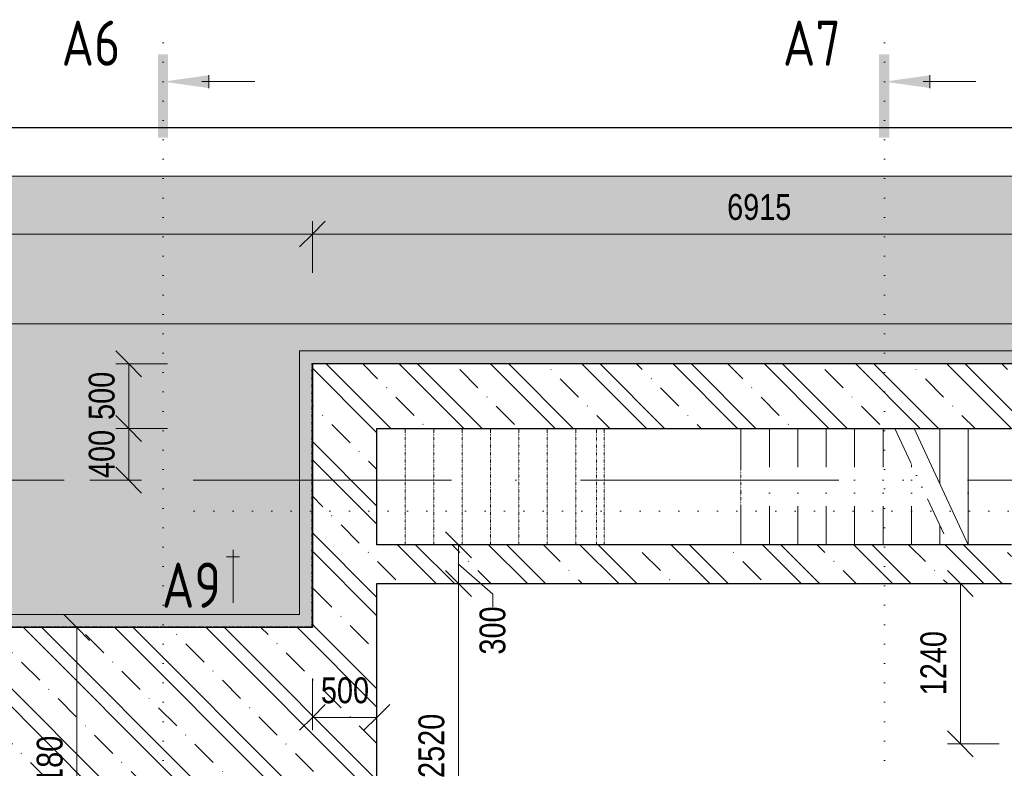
# Model space of a CAD drawing. Header units: millimetres. Extents: x 75701 to 402820, y 135 to 33652.
# Tile 50 of 52: x 384437 to 392063, y 26260 to 32054. Entities that reach past the tile are written whole.
import ezdxf

# ---------------------------------------------------------------- set-up
doc = ezdxf.new("R2010")
doc.units = ezdxf.units.MM
for name, pattern in [('A_CARA_07', [7, 5, -2]), ('A_CARA_15', [7.6, 5, -1.3, 0, -1.3]), ('B_CARA_12', [2.6, 1, -0.8, 0, -0.8]), ('Tečkovaná 1_5mm', [150, 0, -150]), ('Čerch_ se dvěma tečkami 3mm', [600, 300, -100, 0, -100, 0, -100]), ('Čerchovaná 20mm', [3000, 2000, -500, 0, -500])]:
    doc.linetypes.add(name, pattern=pattern)
for name, color, linetype, lineweight in [('CA_KOTY', 3, 'Continuous', 9), ('CA_KOTY-100', 3, 'Continuous', 9), ('CA_OSY', 5, 'A_CARA_15', 9), ('CA_PODLAHA25', 7, 'Continuous', 13), ('CA_POHHRA25', 7, 'Continuous', 13), ('CA_REZY', 1, 'Continuous', 25), ('CA_REZYZNACKY', 1, 'Continuous', 9), ('CA_SRAFY', 9, 'Continuous', 25), ('CA_ZAKLADY25', 7, 'Continuous', 13), ('Terénní útvar', 7, 'Continuous', 13)]:
    doc.layers.add(name, color=color, linetype=linetype, lineweight=lineweight)
doc.styles.add('Arial_2', font='arial.ttf', dxfattribs={"width": 0.8, "height": 200})
doc.styles.add('ISOCPEUR_B', font='txt', dxfattribs={"width": 0.8, "height": 350})
doc.dimstyles.new('HP_Přímá_-_2_mm_Ariel_1-100', dxfattribs={"dimscale": 304.8, "dimtxt": 204.05188, "dimasz": 0.656168, "dimexe": 0.328084, "dimexo": 0.0625, "dimgap": 0.164042, "dimtad": 1, "dimdec": 0, "dimzin": 0, "dimdsep": 46, "dimtxsty": 'Arial_2', "dimblk1": 'OBLIQUE', "dimblk2": 'OBLIQUE', "dimsah": 1, "dimcen": 0.09, "dimazin": 0, "dimtfac": 1, "dimtdec": 4, "dimtix": 1, "dimtmove": 0, "dimatfit": 3, "dimfxl": 0.984252, "dimfxlon": 1, "dimtvp": 1, "dimtolj": 1, "dimtzin": 0, "dimarcsym": 2})
doc.dimstyles.new('HP_Přímá_-_2_mm_Ariel_1-100_1', dxfattribs={"dimscale": 304.8, "dimtxt": 204.05188, "dimasz": 0.656168, "dimexe": 0.328084, "dimexo": 0.0625, "dimgap": 0.164042, "dimtad": 1, "dimdec": 0, "dimzin": 0, "dimdsep": 46, "dimtxsty": 'Arial_2', "dimblk1": 'OBLIQUE', "dimblk2": 'OBLIQUE', "dimsah": 1, "dimcen": 0.09, "dimazin": 0, "dimtfac": 1, "dimtdec": 4, "dimtix": 1, "dimtmove": 1, "dimatfit": 3, "dimfxl": 0.984252, "dimfxlon": 1, "dimtvp": 1, "dimtolj": 1, "dimtzin": 0, "dimarcsym": 2})
pattern_1 = [(135, (244938.9, 0), (-353.5534, -353.5534), []), (135, (245080.3, 0), (-353.5534, -353.5534), []), (135, (245363.14, 0), (-494.9747, -212.132), [200, -100, 3.353, -96.647])]

# ---------------------------------------------------------------- blocks, each defined once
blk = doc.blocks.new('Monolitické schodiště - ___-2784829-PŮDORYS ZÁKLADŮ PECE V ÚROVNI -3_400')
at = {"layer": 'CA_POHHRA25', "linetype": 'B_CARA_12'}
for p, q in [((142485, 28889.9), (142265, 28889.9)), ((142265, 28889.9), (142265, 27989.9)), ((142485, 28889.9), (142265, 28889.9)), ((142265, 28889.9), (142265, 27989.9)), ((142705, 28889.9), (142485, 28889.9)), ((142485, 28889.9), (142485, 27989.9)), ((142705, 28889.9), (142485, 28889.9)), ((142485, 27989.9), (142485, 28889.9)), ((142925, 28889.9), (142705, 28889.9)), ((142705, 28889.9), (142705, 27989.9)), ((142925, 28889.9), (142705, 28889.9)), ((142705, 27989.9), (142705, 28889.9)), ((143145, 28889.9), (142925, 28889.9)), ((142925, 28889.9), (142925, 27989.9)), ((143145, 28889.9), (142925, 28889.9)), ((142925, 27989.9), (142925, 28889.9)), ((143365, 28889.9), (143145, 28889.9)), ((143145, 28889.9), (143145, 27989.9)), ((143365, 28889.9), (143145, 28889.9)), ((143145, 27989.9), (143145, 28889.9)), ((143585, 28889.9), (143365, 28889.9)), ((143365, 28889.9), (143365, 27989.9)), ((143585, 28889.9), (143365, 28889.9)), ((143365, 27989.9), (143365, 28889.9)), ((143805, 28889.9), (143585, 28889.9)), ((143585, 28889.9), (143585, 27989.9)), ((143805, 28889.9), (143585, 28889.9)), ((143585, 27989.9), (143585, 28889.9)), ((143967.1, 28889.9), (143805, 28889.9)), ((143805, 28889.9), (143805, 27989.9)), ((143967.1, 28889.9), (143805, 28889.9)), ((143805, 27989.9), (143805, 28889.9)), ((143967.1, 27989.9), (143967.1, 28889.9)), ((144025, 28889.9), (143967.1, 28889.9)), ((143967.1, 28889.9), (144025, 28889.9)), ((145085, 28889.9), (144025, 28889.9)), ((144025, 28889.9), (144025, 27989.9)), ((145085, 28889.9), (144025, 28889.9)), ((144025, 27989.9), (144025, 28889.9)), ((145085, 27989.9), (145085, 28889.9)), ((145085, 27989.9), (145085, 28889.9)), ((142265, 27989.9), (142485, 27989.9)), ((142265, 27989.9), (142485, 27989.9)), ((142485, 27989.9), (142705, 27989.9)), ((142485, 27989.9), (142705, 27989.9)), ((142705, 27989.9), (142925, 27989.9)), ((142705, 27989.9), (142925, 27989.9)), ((142925, 27989.9), (143145, 27989.9)), ((142925, 27989.9), (143145, 27989.9)), ((143145, 27989.9), (143365, 27989.9)), ((143145, 27989.9), (143365, 27989.9)), ((143365, 27989.9), (143585, 27989.9)), ((143365, 27989.9), (143585, 27989.9)), ((143585, 27989.9), (143805, 27989.9)), ((143585, 27989.9), (143805, 27989.9)), ((143805, 27989.9), (143967.1, 27989.9)), ((143805, 27989.9), (143967.1, 27989.9)), ((143967.1, 27989.9), (144025, 27989.9)), ((144025, 27989.9), (143967.1, 27989.9)), ((144025, 27989.9), (145085, 27989.9)), ((144025, 27989.9), (145085, 27989.9))]:
    blk.add_line(p, q, dxfattribs=at)
blk = doc.blocks.new('Řez - Номер узла_ спереди-2820152-PŮDORYS ZÁKLADŮ PECE V ÚROVNI -3_400')
at = {"layer": 'CA_REZYZNACKY'}
for points in [[(7.329, 0.404), (7.329, -0.394), (0.873, -0.394), (0.873, 0.404)], [(3.497, -3.533), (2.503, -3.533), (3, 0)]]:
    blk.add_hatch(color=256, dxfattribs=at).paths.add_polyline_path(points)
for p, q in [((3, -3), (3, -7.096)), ((2.503, -3.533), (3.497, -3.533))]:
    blk.add_line(p, q, dxfattribs=at)
blk = doc.blocks.new('DIMBLOCK113-PŮDORYS ZÁKLADŮ PECE V ÚROVNI -3_400')
at = {"layer": 'CA_KOTY-100'}
for p, q in [((384878.9, 27349.9), (384778.9, 27449.9)), ((384878.9, 27349.9), (384778.9, 27349.9)), ((384878.9, 27349.9), (384878.9, 25169.9)), ((384878.9, 27349.9), (384978.9, 27249.9)), ((384878.9, 27349.9), (385178.9, 27349.9)), ((384878.9, 25169.9), (384778.9, 25269.9)), ((384878.9, 25169.9), (384778.9, 25169.9)), ((384878.9, 25169.9), (384978.9, 25069.9)), ((384878.9, 25169.9), (385178.9, 25169.9))]:
    blk.add_line(p, q, dxfattribs=at)
at = {"layer": 'CA_KOTY-100', "color": 0, "insert": (384569.2, 26015.1), "char_height": 200, "width": 587.669, "attachment_point": 1, "rotation": 90, "line_spacing_factor": 0.941778, "style": 'Arial_2'}
blk.add_mtext('2180', dxfattribs=at)
blk = doc.blocks.new('_Oblique')
at = {"color": 0, "linetype": 'ByBlock', "lineweight": -2}
blk.add_line((-0.5, -0.5), (0.5, 0.5), dxfattribs=at)
blk = doc.blocks.new('DIMBLOCK121-PŮDORYS ZÁKLADŮ PECE V ÚROVNI -3_400')
at = {"layer": 'CA_KOTY-100'}
for p, q in [((385281.6, 28889.9), (385181.6, 28989.9)), ((385281.6, 28889.9), (385181.6, 28889.9)), ((385281.6, 28489.9), (385281.6, 28889.9)), ((385281.6, 28889.9), (385381.6, 28789.9)), ((385281.6, 28889.9), (385581.6, 28889.9)), ((385281.6, 28489.9), (385181.6, 28589.9)), ((385281.6, 28489.9), (384981.6, 28489.9)), ((385281.6, 28489.9), (385381.6, 28389.9)), ((385281.6, 28489.9), (385381.6, 28489.9))]:
    blk.add_line(p, q, dxfattribs=at)
at = {"layer": 'CA_KOTY-100', "color": 0, "insert": (384972, 28506.2), "char_height": 200, "width": 440.752, "attachment_point": 1, "rotation": 90, "line_spacing_factor": 0.941778, "style": 'Arial_2'}
blk.add_mtext('400', dxfattribs=at)
blk = doc.blocks.new('DIMBLOCK122-PŮDORYS ZÁKLADŮ PECE V ÚROVNI -3_400')
at = {"layer": 'CA_KOTY-100'}
for p, q in [((385281.6, 29389.9), (385181.6, 29489.9)), ((385281.6, 29389.9), (385181.6, 29389.9)), ((385281.6, 28889.9), (385281.6, 29389.9)), ((385281.6, 29389.9), (385381.6, 29289.9)), ((385281.6, 29389.9), (385581.6, 29389.9)), ((385281.6, 28889.9), (385181.6, 28989.9)), ((385281.6, 28889.9), (385181.6, 28889.9)), ((385281.6, 28889.9), (385381.6, 28789.9)), ((385281.6, 28889.9), (385581.6, 28889.9))]:
    blk.add_line(p, q, dxfattribs=at)
at = {"layer": 'CA_KOTY-100', "color": 0, "insert": (384972, 28956.3), "char_height": 200, "width": 440.752, "attachment_point": 1, "rotation": 90, "line_spacing_factor": 0.941778, "style": 'Arial_2'}
blk.add_mtext('500', dxfattribs=at)
blk = doc.blocks.new('DIMBLOCK130-PŮDORYS ZÁKLADŮ PECE V ÚROVNI -3_400')
at = {"layer": 'CA_KOTY-100'}
for p, q in [((381108.9, 30394.7), (381208.9, 30494.7)), ((381108.9, 30394.7), (381108.9, 30494.7)), ((386703.9, 30394.7), (386803.9, 30494.7)), ((386703.9, 30394.7), (386703.9, 30494.7)), ((381108.9, 30394.7), (381008.9, 30294.7)), ((381108.9, 30394.7), (386703.9, 30394.7)), ((381108.9, 30394.7), (381108.9, 30094.7)), ((386703.9, 30394.7), (386603.9, 30294.7)), ((386703.9, 30394.7), (386703.9, 30094.7))]:
    blk.add_line(p, q, dxfattribs=at)
at = {"layer": 'CA_KOTY-100', "color": 0, "insert": (383661.6, 30704.3), "char_height": 200, "width": 587.669, "attachment_point": 1, "line_spacing_factor": 0.941778, "style": 'Arial_2'}
blk.add_mtext('5595', dxfattribs=at)
blk = doc.blocks.new('DIMBLOCK131-PŮDORYS ZÁKLADŮ PECE V ÚROVNI -3_400')
at = {"layer": 'CA_KOTY-100'}
for p, q in [((386703.9, 30394.7), (386803.9, 30494.7)), ((386703.9, 30394.7), (386703.9, 30494.7)), ((393618.9, 30394.7), (393718.9, 30494.7)), ((393618.9, 30394.7), (393618.9, 30494.7)), ((386703.9, 30394.7), (386603.9, 30294.7)), ((386703.9, 30394.7), (393618.9, 30394.7)), ((386703.9, 30394.7), (386703.9, 30094.7)), ((393618.9, 30394.7), (393518.9, 30294.7)), ((393618.9, 30394.7), (393618.9, 30094.7))]:
    blk.add_line(p, q, dxfattribs=at)
at = {"layer": 'CA_KOTY-100', "color": 0, "insert": (389916.6, 30704.3), "char_height": 200, "width": 587.669, "attachment_point": 1, "line_spacing_factor": 0.941778, "style": 'Arial_2'}
blk.add_mtext('6915', dxfattribs=at)
blk = doc.blocks.new('DIMBLOCK133-PŮDORYS ZÁKLADŮ PECE V ÚROVNI -3_400')
at = {"layer": 'CA_KOTY-100'}
for p, q in [((386703.9, 26654.1), (386703.9, 26954.1)), ((387203.9, 26654.1), (387203.9, 26954.1)), ((386703.9, 26654.1), (386803.9, 26754.1)), ((387203.9, 26654.1), (387303.9, 26754.1)), ((386703.9, 26654.1), (386603.9, 26554.1)), ((386703.9, 26654.1), (387203.9, 26654.1)), ((386703.9, 26654.1), (386703.9, 26554.1)), ((387203.9, 26654.1), (387103.9, 26554.1)), ((387203.9, 26654.1), (387203.9, 26554.1))]:
    blk.add_line(p, q, dxfattribs=at)
at = {"layer": 'CA_KOTY-100', "color": 0, "insert": (386770.3, 26963.7), "char_height": 200, "width": 440.752, "attachment_point": 1, "line_spacing_factor": 0.941778, "style": 'Arial_2'}
blk.add_mtext('500', dxfattribs=at)
blk = doc.blocks.new('DIMBLOCK202-PŮDORYS ZÁKLADŮ PECE V ÚROVNI -3_400')
at = {"layer": 'CA_KOTY-100'}
for p, q in [((391723.2, 27689.9), (391623.2, 27789.9)), ((391723.2, 27689.9), (391423.2, 27689.9)), ((391723.2, 26449.9), (391723.2, 27689.9)), ((391723.2, 27689.9), (391823.2, 27589.9)), ((391723.2, 27689.9), (391823.2, 27689.9)), ((391723.2, 26449.9), (391623.2, 26549.9)), ((391723.2, 26449.9), (391623.2, 26449.9)), ((391723.2, 26449.9), (391823.2, 26349.9)), ((391723.2, 26449.9), (392023.2, 26449.9))]:
    blk.add_line(p, q, dxfattribs=at)
at = {"layer": 'CA_KOTY-100', "color": 0, "insert": (391413.6, 26825.1), "char_height": 200, "width": 587.669, "attachment_point": 1, "rotation": 90, "line_spacing_factor": 0.941778, "style": 'Arial_2'}
blk.add_mtext('1240', dxfattribs=at)
blk = doc.blocks.new('DIMBLOCK203-PŮDORYS ZÁKLADŮ PECE V ÚROVNI -3_400')
at = {"layer": 'CA_KOTY-100'}
for p, q in [((387835.5, 27689.9), (387735.5, 27789.9)), ((387835.5, 27689.9), (387535.5, 27689.9)), ((387835.5, 25169.9), (387835.5, 27689.9)), ((387835.5, 27689.9), (387935.5, 27589.9)), ((387835.5, 27689.9), (387935.5, 27689.9)), ((387835.5, 25169.9), (387735.5, 25269.9)), ((387835.5, 25169.9), (387535.5, 25169.9)), ((387835.5, 25169.9), (387935.5, 25069.9)), ((387835.5, 25169.9), (387935.5, 25169.9))]:
    blk.add_line(p, q, dxfattribs=at)
at = {"layer": 'CA_KOTY-100', "color": 0, "insert": (387525.9, 26185.1), "char_height": 200, "width": 587.669, "attachment_point": 1, "rotation": 90, "line_spacing_factor": 0.941778, "style": 'Arial_2'}
blk.add_mtext('2520', dxfattribs=at)
blk = doc.blocks.new('DIMBLOCK204-PŮDORYS ZÁKLADŮ PECE V ÚROVNI -3_400')
at = {"layer": 'CA_KOTY-100'}
for p, q in [((387835.5, 27989.9), (387735.5, 28089.9)), ((387835.5, 27989.9), (387535.5, 27989.9)), ((387835.5, 27689.9), (387835.5, 27989.9)), ((387835.5, 27989.9), (387935.5, 27889.9)), ((387835.5, 27989.9), (387935.5, 27989.9)), ((388101.5, 27607.3), (387835.5, 27839.9)), ((387835.5, 27689.9), (387735.5, 27789.9)), ((387835.5, 27689.9), (387535.5, 27689.9)), ((387835.5, 27689.9), (387935.5, 27589.9)), ((387835.5, 27689.9), (387935.5, 27689.9)), ((388101.5, 27507.3), (388101.5, 27607.3))]:
    blk.add_line(p, q, dxfattribs=at)
at = {"layer": 'CA_KOTY-100', "color": 0, "insert": (387998.8, 27140.1), "char_height": 200, "width": 440.752, "attachment_point": 1, "rotation": 90, "line_spacing_factor": 0.941778, "style": 'Arial_2'}
blk.add_mtext('300', dxfattribs=at)

msp = doc.modelspace()

# ---------------------------------------------------------------- hatches: boundary and pattern name
at = {"layer": 'CA_POHHRA25', "lineweight": 9}
h = msp.add_hatch(dxfattribs=at)
h.set_pattern_fill('FP_8', color=256, style=0, pattern_type=2)
h.set_pattern_definition(pattern_1)
h.paths.add_polyline_path([(387203.9, 25169.9), (387203.9, 27349.9), (383908.9, 27349.9), (383908.9, 25169.9)])
at = {"layer": 'CA_SRAFY', "lineweight": 9}
h = msp.add_hatch(dxfattribs=at)
h.set_pattern_fill('FP_8', color=256, style=0, pattern_type=2)
h.set_pattern_definition(pattern_1)
h.paths.add_polyline_path([(393118.9, 28889.9), (393118.9, 29389.9), (386703.9, 29389.9), (386703.9, 28889.9), (391377.1, 28889.9)])
h = msp.add_hatch(dxfattribs=at)
h.set_pattern_fill('FP_8', color=256, style=0, pattern_type=2)
h.set_pattern_definition(pattern_1)
h.paths.add_polyline_path([(386703.9, 27349.9), (387203.9, 27349.9), (387203.9, 28889.9), (386703.9, 28889.9), (386703.9, 28587.3)])
h = msp.add_hatch(dxfattribs=at)
h.set_pattern_fill('FP_8', color=256, style=0, pattern_type=2)
h.set_pattern_definition(pattern_1)
h.paths.add_polyline_path([(393118.9, 27689.9), (393118.9, 27989.9), (392918.9, 27989.9), (392918.9, 27689.9)])
h.paths.add_polyline_path([(387398, 27689.9), (392118.9, 27689.9), (392118.9, 27989.9), (387203.9, 27989.9), (387203.9, 27689.9)])
at = {"layer": 'Terénní útvar', "lineweight": 9}
h = msp.add_hatch(dxfattribs=at)
h.set_pattern_fill('FP_15', color=50, style=0, pattern_type=2)
h.set_pattern_definition([(50, (244938.9, 0), (728.7365, -63.7558), [76.2, -838.2]), (355, (244938.9, 0), (-140.9716, 764.2276), [60.96, -670.56]), (100.451, (244999.6, -5.3), (587.77, 700.4668), [64.76, -712.36]), (46.184, (244938.9, 203.2), (1084.316, -168.171), [114.3, -1257.3]), (96.636, (245029.2, 189.2), (949.61, 989.71), [97.14, -1068.54]), (351.184, (244938.9, 203.2), (949.6206, 989.701), [91.44, -1005.84]), (21, (245040.5, 152.4), (606.4579, -409.0606), [76.2, -838.2]), (326, (245040.5, 152.4), (247.2083, 736.753), [60.96, -670.56]), (71.451, (245091, 118.3), (853.6683, 327.6855), [64.76, -712.36]), (37.5, (244938.88, 0), (12.3547, 338.2201), [33.528, -628.904, 33.528, -647.192, -673.1]), (37.5, (244938.88, 0), (12.3547, 338.2201), [-1343.152, 33.528, -639.572]), (7.5, (244938.88, 0), (267.2789, 400.7221), [33.528, -354.584, 33.528, -613.664, -256.54]), (7.5, (244938.88, 0), (267.2789, 400.7221), [-1035.304, 33.528, -223.012]), (327.5, (244712.3, 0), (542.36333, -22.91534), [33.528, -220.472, 33.528, -758.952, -1051.56]), (327.5, (244712.3, 0), (542.36333, -22.91534), [-1046.48, 33.528, -1018.032]), (317.5, (244610.7, 0), (592.517, 101.7071), [33.528, -296.672, 33.528, -492.76, -746.76]), (317.5, (244610.7, 0), (592.517, 101.7071), [-856.488, 33.528, -713.232])])
h.paths.add_polyline_path([(349816.1, 17032.1), (397156.8, 17032.1), (397156.8, 28649.9), (395858.9, 28649.9), (395858.9, 26949.9), (395703.9, 26949.9), (395703.9, 18439.9), (386703.9, 18439.9), (386703.9, 20569.9), (383898.9, 20569.9), (383898.9, 18474.9), (374898.9, 18474.9), (374898.9, 20569.9), (372773.9, 20569.9), (372773.9, 18474.9), (363773.9, 18474.9), (363773.9, 20569.9), (360708.9, 20569.9), (360708.9, 18919.9), (351838.9, 18919.9), (351838.9, 21069.9), (351278.9, 21069.9), (351278.9, 22669.9), (352628.9, 22669.9), (352628.9, 26069.9), (360343.9, 26069.9), (360343.9, 27459.9), (371673.9, 27459.9), (371673.9, 25669.9), (375998.9, 25669.9), (375998.9, 27459.9), (381108.9, 27459.9), (381108.9, 28912.7), (360308.9, 28912.7), (360308.9, 27349.9), (357108.9, 27349.9), (357108.9, 29049.9), (349816.1, 29049.9), (349816.1, 20688.1)])
h.paths.add_polyline_path([(386703.9, 27349.9), (386703.9, 29389.9), (393618.9, 29389.9), (393618.9, 31219.5), (393558.9, 31219.5), (393558.9, 30842.8), (384308.9, 30842.8), (384308.9, 27349.9)])

# ---------------------------------------------------------------- linework, layer by layer
at = {"color": 90, "linetype": 'A_CARA_07'}
msp.add_line((379189.6, 31219.5), (400086.8, 31219.5), dxfattribs=at)
at = {"layer": 'CA_OSY', "linetype": 'Čerchovaná 20mm'}
msp.add_line((322778.5, 28489.9), (401821.8, 28489.9), dxfattribs=at)
at = {"layer": 'CA_PODLAHA25'}
for p, q in [((386603.9, 27449.9), (386603.9, 29489.9)), ((386603.9, 29489.9), (393618.9, 29489.9)), ((384308.9, 27449.9), (386603.9, 27449.9))]:
    msp.add_line(p, q, dxfattribs=at)
at = {"layer": 'CA_PODLAHA25', "linetype": 'B_CARA_12'}
for p, q in [((393618.9, 29389.9), (386703.9, 29389.9)), ((386703.9, 29389.9), (386703.9, 27349.9)), ((386703.9, 27349.9), (386703.9, 29389.9)), ((386703.9, 29389.9), (393618.9, 29389.9)), ((386703.9, 27349.9), (381108.9, 27349.9)), ((381108.9, 27349.9), (386703.9, 27349.9))]:
    msp.add_line(p, q, dxfattribs=at)
at = {"layer": 'CA_POHHRA25', "linetype": 'B_CARA_12'}
for p, q in [((386699.9, 27349.9), (386699.9, 29391.9)), ((386699.9, 29391.9), (386699.9, 27349.9)), ((386699.9, 29391.9), (386703.9, 29391.9)), ((386699.9, 29391.9), (386703.9, 29391.9)), ((386703.9, 29393.9), (393618.9, 29393.9)), ((393618.9, 29393.9), (386703.9, 29393.9)), ((386703.9, 29389.9), (386703.9, 29393.9)), ((386703.9, 29393.9), (386703.9, 29389.9)), ((386703.9, 27349.9), (386703.9, 29391.9)), ((386703.9, 29391.9), (386703.9, 27349.9)), ((386703.9, 29389.9), (393618.9, 29389.9)), ((393618.9, 29389.9), (386703.9, 29389.9)), ((387423.9, 28889.9), (387203.9, 28889.9)), ((387203.9, 28889.9), (387203.9, 27989.9)), ((387423.9, 28889.9), (387203.9, 28889.9)), ((387203.9, 28889.9), (387203.9, 27989.9)), ((387643.9, 28889.9), (387423.9, 28889.9)), ((387423.9, 28889.9), (387423.9, 27989.9)), ((387643.9, 28889.9), (387423.9, 28889.9)), ((387423.9, 27989.9), (387423.9, 28889.9)), ((387863.9, 28889.9), (387643.9, 28889.9)), ((387643.9, 28889.9), (387643.9, 27989.9)), ((387863.9, 28889.9), (387643.9, 28889.9)), ((387643.9, 27989.9), (387643.9, 28889.9)), ((388083.9, 28889.9), (387863.9, 28889.9)), ((387863.9, 28889.9), (387863.9, 27989.9)), ((388083.9, 28889.9), (387863.9, 28889.9)), ((387863.9, 27989.9), (387863.9, 28889.9)), ((388303.9, 28889.9), (388083.9, 28889.9)), ((388083.9, 28889.9), (388083.9, 27989.9)), ((388303.9, 28889.9), (388083.9, 28889.9)), ((388083.9, 27989.9), (388083.9, 28889.9)), ((388523.9, 28889.9), (388303.9, 28889.9)), ((388303.9, 28889.9), (388303.9, 27989.9)), ((388523.9, 28889.9), (388303.9, 28889.9)), ((388303.9, 27989.9), (388303.9, 28889.9)), ((388743.9, 28889.9), (388523.9, 28889.9)), ((388523.9, 28889.9), (388523.9, 27989.9)), ((388743.9, 28889.9), (388523.9, 28889.9)), ((388523.9, 27989.9), (388523.9, 28889.9)), ((388905.9, 28889.9), (388743.9, 28889.9)), ((388743.9, 28889.9), (388743.9, 27989.9)), ((388905.9, 28889.9), (388743.9, 28889.9)), ((388743.9, 27989.9), (388743.9, 28889.9)), ((388905.9, 27989.9), (388905.9, 28889.9)), ((388963.9, 28889.9), (388905.9, 28889.9)), ((388905.9, 28889.9), (388963.9, 28889.9)), ((390023.9, 28889.9), (388963.9, 28889.9)), ((388963.9, 28889.9), (388963.9, 27989.9)), ((390023.9, 28889.9), (388963.9, 28889.9)), ((388963.9, 27989.9), (388963.9, 28889.9)), ((390023.9, 27989.9), (390023.9, 28889.9)), ((390023.9, 27989.9), (390023.9, 28889.9)), ((387203.9, 27989.9), (387423.9, 27989.9)), ((387203.9, 27989.9), (387423.9, 27989.9)), ((387423.9, 27989.9), (387643.9, 27989.9)), ((387423.9, 27989.9), (387643.9, 27989.9)), ((387643.9, 27989.9), (387863.9, 27989.9)), ((387643.9, 27989.9), (387863.9, 27989.9)), ((387863.9, 27989.9), (388083.9, 27989.9)), ((387863.9, 27989.9), (388083.9, 27989.9)), ((388083.9, 27989.9), (388303.9, 27989.9)), ((388083.9, 27989.9), (388303.9, 27989.9)), ((388303.9, 27989.9), (388523.9, 27989.9)), ((388303.9, 27989.9), (388523.9, 27989.9)), ((388523.9, 27989.9), (388743.9, 27989.9)), ((388523.9, 27989.9), (388743.9, 27989.9)), ((388743.9, 27989.9), (388905.9, 27989.9)), ((388743.9, 27989.9), (388905.9, 27989.9)), ((388905.9, 27989.9), (388963.9, 27989.9)), ((388963.9, 27989.9), (388905.9, 27989.9)), ((388963.9, 27989.9), (390023.9, 27989.9)), ((388963.9, 27989.9), (390023.9, 27989.9)), ((382798.9, 27349.9), (386703.9, 27349.9)), ((386703.9, 27349.9), (382798.9, 27349.9)), ((382802.9, 27353.9), (386703.9, 27353.9)), ((386703.9, 27353.9), (382802.9, 27353.9)), ((386703.9, 27349.9), (386699.9, 27349.9)), ((386699.9, 27349.9), (386703.9, 27349.9)), ((386703.9, 27353.9), (386703.9, 27349.9)), ((386703.9, 27353.9), (386703.9, 27349.9))]:
    msp.add_line(p, q, dxfattribs=at)
at = {"layer": 'CA_POHHRA25', "linetype": 'Čerch_ se dvěma tečkami 3mm', "lineweight": 9}
for p, q in [((390023.9, 27989.9), (390023.9, 28889.9)), ((391214.2, 28889.9), (390023.9, 28889.9)), ((390243.9, 27989.9), (390243.9, 28889.9)), ((390243.9, 27989.9), (390243.9, 28889.9)), ((390463.9, 27989.9), (390463.9, 28889.9)), ((390463.9, 27989.9), (390463.9, 28889.9)), ((390683.9, 27989.9), (390683.9, 28889.9)), ((390683.9, 27989.9), (390683.9, 28889.9)), ((390903.9, 27989.9), (390903.9, 28889.9)), ((390903.9, 27989.9), (390903.9, 28889.9)), ((391123.9, 27989.9), (391123.9, 28889.9)), ((391123.9, 27989.9), (391123.9, 28889.9)), ((391214.2, 28889.9), (391633.9, 27989.9)), ((391563.9, 28461.7), (391563.9, 28889.9)), ((391783.9, 27989.9), (391783.9, 28889.9)), ((391343.9, 27989.9), (391343.9, 28611.8)), ((391343.9, 27989.9), (391343.9, 28611.8)), ((391563.9, 27989.9), (391563.9, 28140)), ((391563.9, 27989.9), (391563.9, 28140)), ((391633.9, 27989.9), (390023.9, 27989.9))]:
    msp.add_line(p, q, dxfattribs=at)
at = {"layer": 'CA_POHHRA25', "lineweight": 9}
for p, q in [((391563.9, 28889.9), (391364.2, 28889.9)), ((391364.2, 28889.9), (391783.9, 27989.9)), ((391783.9, 28889.9), (391563.9, 28889.9)), ((391563.9, 28461.7), (391563.9, 28889.9)), ((391783.9, 27989.9), (391783.9, 28889.9))]:
    msp.add_line(p, q, dxfattribs=at)
at = {"layer": 'CA_POHHRA25'}
msp.add_line((387203.9, 27349.9), (387203.9, 25169.9), dxfattribs=at)
at = {"layer": 'CA_REZY'}
for p, q in [((393618.9, 29389.9), (386703.9, 29389.9)), ((386703.9, 29389.9), (386703.9, 27349.9)), ((387203.9, 28889.9), (393118.9, 28889.9)), ((387203.9, 27989.9), (387203.9, 28889.9)), ((392118.9, 27989.9), (387203.9, 27989.9)), ((387203.9, 27349.9), (387203.9, 27689.9)), ((387203.9, 27689.9), (392118.9, 27689.9)), ((386703.9, 27349.9), (383908.9, 27349.9)), ((387203.9, 25169.9), (387203.9, 27349.9))]:
    msp.add_line(p, q, dxfattribs=at)
at = {"layer": 'CA_REZYZNACKY', "linetype": 'Tečkovaná 1_5mm'}
for p, q in [((385547.7, 31874.2), (385547.7, 15163.3)), ((391134.4, 31874.2), (391134.4, 15424.1)), ((385789.7, 28251.1), (397899.3, 28251.1))]:
    msp.add_line(p, q, dxfattribs=at)
at = {"layer": 'CA_ZAKLADY25'}
for p, q in [((386703.9, 29389.9), (393618.9, 29389.9)), ((384308.9, 27349.9), (386703.9, 27349.9))]:
    msp.add_line(p, q, dxfattribs=at)
at = {"layer": 'Terénní útvar'}
for p, q in [((393558.9, 30842.8), (384308.9, 30842.8)), ((384308.9, 29699.9), (393558.9, 29699.9)), ((386703.9, 27349.9), (386703.9, 29389.9)), ((386703.9, 29389.9), (393618.9, 29389.9)), ((386703.9, 29389.9), (393618.9, 29389.9)), ((386703.9, 27349.9), (386703.9, 29389.9)), ((384308.9, 27349.9), (386703.9, 27349.9)), ((384308.9, 27349.9), (386703.9, 27349.9))]:
    msp.add_line(p, q, dxfattribs=at)

# ---------------------------------------------------------------- block references
at = {"layer": 'CA_POHHRA25', "linetype": 'B_CARA_12'}
msp.add_blockref('Monolitické schodiště - ___-2784829-PŮDORYS ZÁKLADŮ PECE V ÚROVNI -3_400', (244938.9, 0), dxfattribs=at)
at = {"layer": 'CA_REZYZNACKY', "extrusion": (0, 0, -1), "xscale": 99.99999999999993, "yscale": 99.99999999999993, "zscale": 99.99999999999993, "rotation": 270.0000000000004}
for p in [(-385547.7, 31874.2), (-391134.4, 31874.2)]:
    msp.add_blockref('Řez - Номер узла_ спереди-2820152-PŮDORYS ZÁKLADŮ PECE V ÚROVNI -3_400', p, dxfattribs=at)
at = {"layer": 'CA_REZYZNACKY', "xscale": 99.99999999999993, "yscale": 99.99999999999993, "zscale": 99.99999999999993}
msp.add_blockref('Řez - Номер узла_ спереди-2820152-PŮDORYS ZÁKLADŮ PECE V ÚROVNI -3_400', (385789.7, 28251.1), dxfattribs=at)

# ---------------------------------------------------------------- texts
at = {"layer": 'CA_REZYZNACKY', "char_height": 350, "width": 557.974, "attachment_point": 1, "style": 'ISOCPEUR_B'}
for s, insert in [('A6', (384761.6, 32047.4)), ('A7', (390348.3, 32047.4)), ('A9', (385538.4, 27852.5))]:
    msp.add_mtext(s, dxfattribs=dict(at, insert=insert))

# ---------------------------------------------------------------- dimensions: what is measured, and where the dimension line sits
at = {"layer": 'CA_KOTY'}
for base, p1, p2, override, picture, middle in [((386703.9, 30394.7), (381108.9, 30094.7), (386703.9, 30094.7), {"dimpost": '<>', "dimfxl": 5595.000012}, 'DIMBLOCK130-PŮDORYS ZÁKLADŮ PECE V ÚROVNI -3_400', (383906.4, 30546.8)), ((393618.9, 30394.7), (386703.9, 30094.7), (393618.9, 30094.7), {"dimpost": '<>', "dimfxl": 6914.999988}, 'DIMBLOCK131-PŮDORYS ZÁKLADŮ PECE V ÚROVNI -3_400', (390161.4, 30546.8)), ((387203.9, 26654.1), (386703.9, 26954.1), (387203.9, 26954.1), {"dimpost": '<>', "dimfxl": 500}, 'DIMBLOCK133-PŮDORYS ZÁKLADŮ PECE V ÚROVNI -3_400', (386953.9, 26806.2))]:
    dim = msp.add_linear_dim(base=base, p1=p1, p2=p2, dimstyle='HP_Přímá_-_2_mm_Ariel_1-100', override=override, dxfattribs=at)
    dim.commit()
    dim.dimension.update_dxf_attribs({"geometry": picture, "text_midpoint": middle})
for base, p1, p2, override, picture, middle in [((385281.6, 29389.9), (385581.6, 28889.9), (385581.6, 29389.9), {"dimpost": '<>', "dimfxl": 500}, 'DIMBLOCK122-PŮDORYS ZÁKLADŮ PECE V ÚROVNI -3_400', (385129.5, 29139.9)), ((385281.6, 28889.9), (384981.6, 28489.9), (385581.6, 28889.9), {"dimpost": '<>', "dimfxl": 721.137547}, 'DIMBLOCK121-PŮDORYS ZÁKLADŮ PECE V ÚROVNI -3_400', (385129.5, 28689.9)), ((387835.5, 27689.9), (387535.5, 25169.9), (387535.5, 27689.9), {"dimpost": '<>', "dimfxl": 2520}, 'DIMBLOCK203-PŮDORYS ZÁKLADŮ PECE V ÚROVNI -3_400', (387683.4, 26429.9)), ((391723.2, 27689.9), (392023.2, 26449.9), (391423.2, 27689.9), {"dimpost": '<>', "dimfxl": 1377.534029}, 'DIMBLOCK202-PŮDORYS ZÁKLADŮ PECE V ÚROVNI -3_400', (391571.1, 27069.9)), ((384878.9, 25169.9), (385178.9, 27349.9), (385178.9, 25169.9), {"dimpost": '<>', "dimfxl": 2180}, 'DIMBLOCK113-PŮDORYS ZÁKLADŮ PECE V ÚROVNI -3_400', (384726.8, 26259.9))]:
    dim = msp.add_linear_dim(base=base, p1=p1, p2=p2, angle=90, dimstyle='HP_Přímá_-_2_mm_Ariel_1-100', override=override, dxfattribs=at)
    dim.commit()
    dim.dimension.update_dxf_attribs({"geometry": picture, "text_midpoint": middle})
dim = msp.add_linear_dim(base=(387835.5, 27989.9), p1=(387535.5, 27689.9), p2=(387535.5, 27989.9), angle=90, dimstyle='HP_Přímá_-_2_mm_Ariel_1-100_1', override={"dimpost": '<>', "dimfxl": 300}, dxfattribs=at)
dim.commit()
dim.dimension.update_dxf_attribs({"geometry": 'DIMBLOCK204-PŮDORYS ZÁKLADŮ PECE V ÚROVNI -3_400', "text_midpoint": (388132.2, 27360.4), "dimtype": 160, "text_rotation": 90})

doc.saveas('drawing.dxf')
